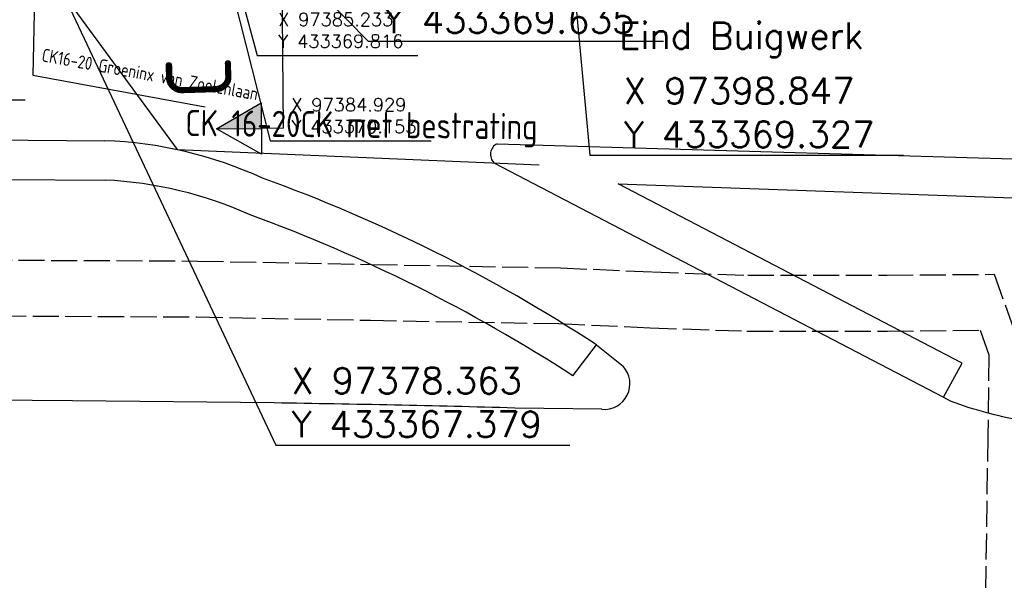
# Model space of a CAD drawing. Header units: millimetres. Extents: x 96940 to 101272, y 432237 to 434659.
# Tile 163 of 256: x 97378 to 97416, y 433343 to 433364. Entities that reach past the tile are written whole.
import ezdxf
from ezdxf.enums import TextEntityAlignment as Align

# ---------------------------------------------------------------- set-up
doc = ezdxf.new("R2010")
doc.units = ezdxf.units.MM
doc.linetypes.add('dSV_DASHED03', pattern=[1.25, 1, -0.25])
for name, color, linetype in [('NW_duiker', 8, 'dSV_DASHED03'), ('Ondergrond_Nieuw_IP', 8, 'Continuous'), ('R_BN_N_Kabels_en_leidingen_maatvoering', 1, 'Continuous'), ('R_BN_T_N_Kokersysteem_Coordinaten', 1, 'Continuous'), ('R_BN_T_N_Kokersysteem_tekst', 7, 'Continuous'), ('R_BN_T_N_Legplan_maatvoering', 1, 'Continuous'), ('R_BN_T_N_Tekst', 7, 'Continuous'), ('R_BN_T_N_Verkanting_Maatvoering', 7, 'Continuous'), ('R_BN_T_N_Verticaal alignement', 7, 'Continuous')]:
    doc.layers.add(name, color=color, linetype=linetype)
doc.layers.add('R_BN_T_N_Coordinaten', color=7, linetype='Continuous', lineweight=25)
doc.styles.add('ISO', font='iso.shx')
doc.styles.add('ISOCP', font='isocp.shx')
doc.styles.add('SIMPLEX', font='simplex.shx', dxfattribs={"width": 0.8})
doc.styles.get("Standard").update_dxf_attribs({"font": 'romans.shx'})
doc.dimstyles.new('RET 1-500', dxfattribs={"dimtxt": 1, "dimasz": 1, "dimexe": 0.3, "dimexo": 0, "dimgap": 0.3, "dimtad": 1, "dimdec": 3, "dimzin": 1, "dimtxsty": 'Standard', "dimcen": 0, "dimclrd": 1, "dimclre": 1, "dimclrt": 7, "dimaunit": 2, "dimadec": 4, "dimazin": 0, "dimtfac": 1, "dimtdec": 3, "dimtofl": 0, "dimtmove": 0, "dimatfit": 0, "dimfxl": 1, "dimarcsym": 0})
doc.dimstyles.get("Standard").update_dxf_attribs({"dimtxt": 0.18, "dimasz": 0.18, "dimexe": 0.18, "dimexo": 0.0625, "dimgap": 0.09, "dimtad": 0, "dimtih": 1, "dimtoh": 1, "dimdec": 4, "dimzin": 0, "dimdsep": 46, "dimtxsty": 'Standard', "dimcen": 0.09, "dimadec": 0, "dimazin": 0, "dimtfac": 1, "dimtdec": 4, "dimtofl": 0, "dimtmove": 0, "dimatfit": 3, "dimfxl": 1, "dimtolj": 1, "dimtzin": 0, "dimarcsym": 0})

# ---------------------------------------------------------------- blocks, each defined once
blk = doc.blocks.new('*D134')
at = {"layer": 'Defpoints', "color": 0, "transparency": 16777216}
for p in [(97394.771, 433368.95), (97434.661, 433365.991), (97434.486, 433363.626)]:
    blk.add_point(p, dxfattribs=at)
at = {"layer": 'R_BN_T_N_Verkanting_Maatvoering', "color": 1, "lineweight": -2, "transparency": 16777216}
for p, q in [((97394.771, 433368.95), (97394.595, 433366.584)), ((97395.593, 433366.51), (97433.488, 433363.7)), ((97434.661, 433365.991), (97434.486, 433363.626))]:
    blk.add_line(p, q, dxfattribs=at)
at = {"layer": 'R_BN_T_N_Verkanting_Maatvoering', "color": 1, "transparency": 16777216}
for points in [[(97395.605, 433366.676), (97395.58, 433366.344), (97394.595, 433366.584)], [(97433.501, 433363.866), (97433.476, 433363.533), (97434.486, 433363.626)]]:
    blk.add_solid(points, dxfattribs=at)
at = {"layer": 'R_BN_T_N_Verkanting_Maatvoering', "color": 7, "transparency": 16777216, "insert": (97415.055, 433366.036), "char_height": 1, "attachment_point": 5, "rotation": 355.7583}
blk.add_mtext('overgangszone 40m ', dxfattribs=at)
blk = doc.blocks.new('dprof-rechts')
at = {"layer": 'R_BN_T_N_Verticaal alignement'}
blk.add_hatch(color=1, dxfattribs=at).paths.add_polyline_path([(0.00346, 0.003), (0, 0.003), (0, 0.009)])
at = {"layer": 'R_BN_T_N_Verticaal alignement', "color": 1}
blk.add_lwpolyline([(0, 0.009), (0.00346, 0.003), (-0.00346, 0.003)], close=True, dxfattribs=at)
for points in [[(0, 0.009), (0, 0.003)], [(0, 0), (0, 0.003)]]:
    blk.add_lwpolyline(points, dxfattribs=at)
at = {"layer": 'R_BN_T_N_Verticaal alignement', "color": 1, "style": 'SIMPLEX', "width": 0.8}
blk.add_attdef('profiel rechts', (0.0025, 0.01025), '', height=0.0035, rotation=360, dxfattribs=at)

msp = doc.modelspace()

# ---------------------------------------------------------------- linework, layer by layer
at = {"layer": 'NW_duiker'}
for points in [[(97364.08882, 433379.90136), (97364.59713, 433375.25378), (97364.10875, 433373.02916), (97364.36767, 433369.88241), (97364.43882, 433367.73542), (97364.37937, 433365.06652), (97364.2689, 433360.10789), (97364.32247, 433357.21903), (97364.34051, 433356.24622), (97364.69365, 433353.19417), (97384.72789, 433353.10005), (97391.38293, 433352.96819), (97398.59921, 433352.84043), (97402.1016, 433352.68109), (97405.80205, 433352.55449), (97411.18383, 433352.558), (97414.73668, 433352.58776), (97415.07148, 433351.64788), (97415.02675, 433348.55159), (97414.83156, 433335.03831)], [(97365.03318, 433380.00464), (97365.55843, 433375.20222), (97365.06725, 433372.96484), (97365.31638, 433369.93713), (97365.38918, 433367.74058), (97365.32913, 433365.04536), (97365.2191, 433360.10611), (97365.27231, 433357.23664), (97365.28949, 433356.30978), (97365.40276, 433355.33086), (97384.75411, 433355.23995), (97391.42307, 433355.10781), (97398.66679, 433354.97957), (97402.18682, 433354.81943), (97405.83795, 433354.69451), (97411.17417, 433354.698), (97415.26787, 433354.73228), (97416.29452, 433351.85012), (97416.24663, 433348.53397), (97416.05144, 433335.02069)]]:
    msp.add_lwpolyline(points, dxfattribs=at)
at = {"layer": 'Ondergrond_Nieuw_IP', "flags": 128}
msp.add_lwpolyline([(97322.26226, 433359.94159), (97340.30598, 433359.99498), (97359.45299, 433359.966), (97369.505, 433359.95), (97381.19598, 433359.851)], dxfattribs=at)
at = {"layer": 'Ondergrond_Nieuw_IP'}
for points in [[(97396.229, 433359.73398), (97419.93899, 433359.037), (97424.74599, 433358.78299)], [(97396.11299, 433359.004), (97413.33085, 433350.01721)], [(97322.25948, 433358.50195), (97340.271, 433358.46899), (97359.375, 433358.455), (97369.73098, 433358.416), (97369.75, 433358.41898), (97381.22, 433358.34298)], [(97322.25948, 433358.50195), (97340.271, 433358.46899), (97359.375, 433358.455), (97369.73098, 433358.416), (97369.75, 433358.41898), (97381.22, 433358.34298)], [(97413.33085, 433350.01721), (97414.04099, 433351.32799), (97400.87099, 433358.19699), (97419.94599, 433357.52199), (97425.004, 433357.265)], [(97413.33085, 433350.01721), (97414.04099, 433351.32799), (97400.87099, 433358.19699), (97419.94599, 433357.52199), (97425.004, 433357.265)], [(97399.13099, 433350.84399), (97400.04077, 433352.02356)], [(97399.13099, 433350.84399), (97400.04077, 433352.02356)], [(97400.04077, 433352.02356), (97401.05899, 433351.20698)], [(97400.04077, 433352.02356), (97401.05899, 433351.20698)], [(97387.69, 433349.79999), (97379.97, 433349.88), (97372.25, 433349.95)], [(97387.69, 433349.79999), (97379.97, 433349.88), (97372.25, 433349.95)], [(97413.33083, 433350.01721), (97413.588, 433349.88299)], [(97413.33083, 433350.01721), (97413.588, 433349.88299)], [(97400.24099, 433349.55699), (97396.90799, 433349.60499)], [(97400.24099, 433349.55699), (97396.90799, 433349.60499)]]:
    msp.add_lwpolyline(points, dxfattribs=at)
for centre, radius, start, end in [((97365.93746, 433383.93277), 20, 270.844297, 316.688524), ((97380.63536, 433344.02011), 15.84082, 65.346624, 87.971819), ((97396.43766, 433359.32662), 0.4577, 117.1215, 224.818637), ((97366.65501, 433301.20057), 60.80777, 56.6989825, 70.2099255), ((97380.44987, 433342.85218), 15.50993, 65.916417, 87.153864), ((97380.44987, 433342.85218), 15.50993, 65.916417, 87.153864), ((97365.44185, 433298.83034), 61.97078, 57.0689478, 69.8603391), ((97365.44185, 433298.83034), 61.97078, 57.0689478, 69.8603391), ((97400.33483, 433350.53823), 0.98572, 264.53742, 42.721778), ((97400.33483, 433350.53823), 0.98572, 264.53742, 42.721778), ((97378.59765, 432702.01606), 647.84774, 88.38041438, 89.19584447), ((97378.59765, 432702.01606), 647.84774, 88.38041438, 89.19584447), ((97418.52788, 433362.77154), 13.80279, 249.029317, 261.652319), ((97418.52788, 433362.77154), 13.80279, 249.029317, 261.652319)]:
    msp.add_arc(centre, radius, start, end, dxfattribs=at)
at = {"layer": 'R_BN_T_N_Verticaal alignement', "color": 1}
msp.add_lwpolyline([(97388.05629, 433360.32517), (97387.72272, 433397.84988)], dxfattribs=at)

# ---------------------------------------------------------------- block references
ref = msp.add_blockref('dprof-rechts', (97388.05629, 433360.32517), dxfattribs=dict(at, xscale=285.7142857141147, yscale=285.7142857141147, zscale=285.7142857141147, rotation=90.50929999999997))
ref.add_attrib('profiel rechts', 'C', (97386.08423, 433361.48866), dxfattribs={"layer": '0', "color": 4, "height": 2.5, "rotation": 91.775879, "style": 'ISOCP'})

# ---------------------------------------------------------------- texts
at = {"layer": 'R_BN_N_Kabels_en_leidingen_maatvoering', "color": 7, "char_height": 1, "attachment_point": 7}
for s, insert in [('X 97387.149\\PY 433369.635', (97391.89219, 433363.97055)), ('X 97378.363\\PY 433367.379', (97388.35306, 433348.48533))]:
    msp.add_mtext(s, dxfattribs=dict(at, insert=insert))
at = {"layer": 'R_BN_T_N_Coordinaten', "color": 7}
msp.add_text('Eind Buigwerk', height=1, dxfattribs=at).set_placement((97400.90697, 433363.37575))
at = {"layer": 'R_BN_T_N_Kokersysteem_Coordinaten', "color": 7, "char_height": 0.5, "attachment_point": 7}
for s, insert in [('X 97385.233\\PY 433369.816', (97387.84306, 433363.41318)), ('X 97384.929\\PY 433370.153', (97388.34514, 433360.14322))]:
    msp.add_mtext(s, dxfattribs=dict(at, insert=insert))
at = {"layer": 'R_BN_T_N_Kokersysteem_tekst', "linetype": 'Continuous', "ltscale": 0.05, "style": 'ISO', "width": 0.9}
msp.add_text('CK16-20 Groeninx van Zoelenlaan', height=0.5, rotation=349.665242, dxfattribs=at).set_placement((97378.80718, 433363.14331), align=Align.MIDDLE_LEFT)
at = {"layer": 'R_BN_T_N_Legplan_maatvoering', "color": 7, "insert": (97401.08796, 433359.59115), "char_height": 1, "attachment_point": 7}
msp.add_mtext('X 97398.847\\PY 433369.327', dxfattribs=at)
at = {"layer": 'R_BN_T_N_Tekst', "linetype": 'Continuous', "ltscale": 0.05, "style": 'ISO', "width": 0.9}
msp.add_text('CK 16-20CK met bestrating', height=1, rotation=359.417983, dxfattribs=at).set_placement((97384.29343, 433360.53339), align=Align.MIDDLE_LEFT)

# ---------------------------------------------------------------- dimensions: what is measured, and where the dimension line sits
at = {"layer": 'R_BN_T_N_Verkanting_Maatvoering'}
dim = msp.add_linear_dim(base=(97434.48574, 433363.62559), p1=(97394.77078, 433368.94976), p2=(97434.66119, 433365.99118), angle=355.758272, text='overgangszone <>m ', dimstyle='RET 1-500', override={"dimexe": 0, "dimdec": 0, "dimzin": 0, "dimtofl": 1, "dimatfit": 2}, dxfattribs=at)
dim.commit()
dim.dimension.update_dxf_attribs({"geometry": '*D134', "text_midpoint": (97414.98353, 433365.07202), "dimtype": 161})

# ---------------------------------------------------------------- leaders
at = {"layer": 'R_BN_N_Kabels_en_leidingen_maatvoering', "color": 1, "annotation_type": 0, "has_hookline": 1, "hookline_direction": 0}
for points, text_width in [([(97369.67633, 433375.66023), (97366.83681, 433361.41951), (97367.13681, 433361.41951)], 10.71429), ([(97384.92893, 433370.1528), (97391.29219, 433363.67055), (97391.59219, 433363.67055)], 10.71429), ([(97378.91051, 433366.98216), (97387.75306, 433348.18533), (97388.05306, 433348.18533)], 10.66667)]:
    msp.add_leader(points, dimstyle='RET 1-500', override={"dimasz": 0.3, "dimexe": 0, "dimzin": 0, "dimtofl": 1, "dimatfit": 2}, dxfattribs=dict(at, text_width=text_width))
at = {"layer": 'R_BN_T_N_Kokersysteem_Coordinaten', "color": 7, "annotation_type": 0, "has_hookline": 1, "hookline_direction": 0, "text_width": 5.35714}
for points in [[(97384.92893, 433370.1528), (97387.54514, 433359.84322), (97388.04514, 433359.84322)], [(97385.23321, 433369.81649), (97387.04306, 433363.11318), (97387.54306, 433363.11318)]]:
    msp.add_leader(points, dimstyle='RET 1-500', override={"dimasz": 0.5, "dimexe": 0, "dimzin": 0, "dimtofl": 1, "dimatfit": 2}, dxfattribs=at)
at = {"layer": 'R_BN_T_N_Kokersysteem_tekst', "color": 1, "linetype": 'Continuous', "ltscale": 0.05}
msp.add_leader([(97378.54915, 433366.94843), (97378.44469, 433362.35985), (97385.05692, 433361.14879)], dimstyle='Standard', override={"dimasz": 0.5}, dxfattribs=at)
at = {"layer": 'R_BN_T_N_Legplan_maatvoering', "color": 4, "annotation_type": 0, "has_hookline": 1, "hookline_direction": 0, "text_width": 10.71429}
msp.add_leader([(97398.84708, 433369.32703), (97399.78796, 433359.29115), (97400.78796, 433359.29115)], dimstyle='RET 1-500', override={"dimexe": 0, "dimzin": 0, "dimtofl": 1, "dimatfit": 2}, dxfattribs=at)
at = {"layer": 'R_BN_T_N_Tekst', "color": 1, "linetype": 'Continuous', "ltscale": 0.05}
msp.add_leader([(97379.05335, 433366.23323), (97383.97772, 433359.51505), (97397.84499, 433358.92932)], dimstyle='Standard', override={"dimasz": 1}, dxfattribs=at)

doc.saveas('drawing.dxf')
